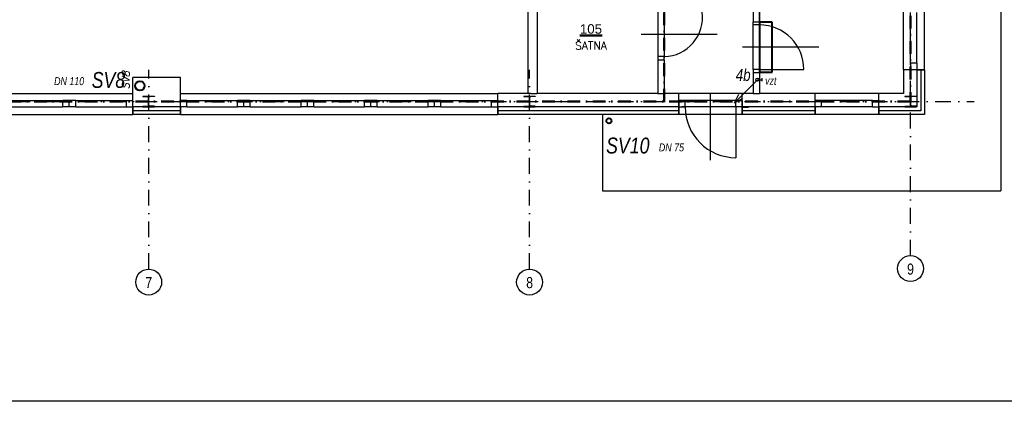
# Model space of a CAD drawing. Header units: millimetres. Extents: x 6435372 to 7248404, y 1559872 to 1886246.
# Tile 160 of 208: x 6897997 to 6913506, y 1756439 to 1762444. Entities that reach past the tile are written whole.
import ezdxf
from ezdxf.enums import TextEntityAlignment as Align

# ---------------------------------------------------------------- set-up
doc = ezdxf.new("R2010")
doc.units = ezdxf.units.MM
doc.linetypes.add('DASHDOT', pattern=[1, 0.5, -0.25, 0, -0.25])
doc.linetypes.add('ČERCHOVANÁ', pattern=[1, 0.5, -0.25, 0, -0.25])
for name, color, linetype, lineweight in [('CKPOPISM', 8, 'Continuous', 50), ('CKPOPISM_POPIS', 8, 'Continuous', 25), ('požární úseky', 21, 'ČERCHOVANÁ', 50), ('UT_potrubí', 10, 'Continuous', 30), ('VZT', 130, 'Continuous', 40), ('ZTI-DEŠŤOVÁ-KANALIZACE', 210, 'KANALIZACE', 40), ('ZTI-SPLAŠKOVÁ KANALIZACE', 80, 'Continuous', 30), ('ZTI-SVODY', 31, 'KANALIZACE', 40)]:
    doc.layers.add(name, color=color, linetype=linetype, lineweight=lineweight)
for name, color, linetype in [('matrice DPS', 122, 'Continuous'), ('ZTI_KAN-POPIS', 7, 'Continuous'), ('ZTI_POPIS', 7, 'Continuous')]:
    doc.layers.add(name, color=color, linetype=linetype)
doc.styles.add('ARIAL', font='arial.ttf')
doc.styles.add('INDRA', font='ariali.ttf')
doc.styles.add('KURZIVA', font='italic__.ttf')
doc.styles.get("Standard").update_dxf_attribs({"font": 'romans.shx'})
doc.linetypes.add('IZOLACE_POLYSTYREN_EXPANDOVANY', pattern='A,1,[224,CADKON.SHX,S=0.01,R=0,X=-0.5,Y=-1.74],-2', length=3)
doc.linetypes.add('KANALIZACE', pattern='A,30,-3.5,["C",Standard,S=2.54,R=0,X=-3.81,Y=-1.27],-0.001', length=33.501)

# ---------------------------------------------------------------- blocks, each defined once
blk = doc.blocks.new('CK_S_EXT_HEAHEA180')
for p, q in [((-90, 85.5), (90, 85.5)), ((-90, 85.5), (-90, 76)), ((-90, 76), (-18, 76)), ((-3, -61), (-3, 61)), ((3, -61), (3, 61)), ((90, 76), (18, 76)), ((90, 85.5), (90, 76)), ((-90, -85.5), (-90, -76)), ((-90, -76), (-18, -76)), ((-90, -85.5), (90, -85.5)), ((90, -76), (18, -76)), ((90, -85.5), (90, -76))]:
    blk.add_line(p, q)
for centre, start, end in [((-18, 61), 0, 90), ((18, 61), 90, 180), ((-18, -61), 270, 0), ((18, -61), 180, 270)]:
    blk.add_arc(centre, 15, start, end)
blk = doc.blocks.new('CKBL2112015091141', base_point=(98521, 59179))

msp = doc.modelspace()

# ---------------------------------------------------------------- linework, layer by layer
at = {"layer": 'matrice DPS', "linetype": 'DASHDOT', "ltscale": 500}
for p, q in [((6912028.8, 1758731.7), (6912028.8, 1794158)), ((6900028.8, 1758519.1), (6900028.8, 1761658)), ((6906028.8, 1758519.1), (6906028.8, 1761658)), ((6891411.1, 1761158), (6913028.8, 1761158))]:
    msp.add_line(p, q, dxfattribs=at)
at = {"layer": 'matrice DPS', "ltscale": 500}
for p, q in [((6913448.8, 1769658), (6913448.8, 1759752.5)), ((6905998.8, 1765063), (6905998.8, 1761282.5)), ((6911918.8, 1761658), (6911918.8, 1764658)), ((6912248.8, 1761658), (6912248.8, 1764658)), ((6906148.8, 1762763), (6906148.8, 1761282.5)), ((6908048.8, 1762613), (6908048.8, 1761813)), ((6909548.8, 1762663), (6909548.8, 1762413)), ((6909648.8, 1762663), (6909648.8, 1762413)), ((6909648.8, 1761813), (6909648.8, 1762613)), ((6908048.8, 1762563), (6908048.8, 1761863)), ((6908148.8, 1762563), (6908148.8, 1761863)), ((6912028.8, 1761758), (6912028.8, 1762558)), ((6912128.8, 1761758), (6912128.8, 1762558)), ((6909548.8, 1762413), (6909648.8, 1762413)), ((6909548.8, 1762363), (6909548.8, 1762413)), ((6909548.8, 1762413), (6909648.8, 1762413)), ((6909548.8, 1761663), (6909548.8, 1762363)), ((6909648.8, 1762363), (6909548.8, 1762363)), ((6909648.8, 1762413), (6909648.8, 1762363)), ((6909648.8, 1761663), (6909648.8, 1762363)), ((6908984.8, 1762213), (6907784.8, 1762213)), ((6910584.8, 1762013), (6909384.8, 1762013)), ((6908148.8, 1761863), (6908048.8, 1761863)), ((6908048.8, 1761863), (6908048.8, 1761813)), ((6908148.8, 1761813), (6908148.8, 1761863)), ((6908048.8, 1761813), (6908148.8, 1761813)), ((6908048.8, 1761813), (6908148.8, 1761813)), ((6908048.8, 1761813), (6908048.8, 1761282.5)), ((6908148.8, 1761813), (6908148.8, 1761282.5)), ((6912128.8, 1761758), (6912028.8, 1761758)), ((6912028.8, 1761758), (6912028.8, 1761658)), ((6912128.8, 1761758), (6912128.8, 1761658)), ((6900528.8, 1761532.5), (6899778.8, 1761532.5)), ((6899778.8, 1761282.5), (6899778.8, 1761532.5)), ((6900528.8, 1761282.5), (6900528.8, 1761532.5)), ((6909648.8, 1761663), (6909548.8, 1761663)), ((6909548.8, 1761663), (6909548.8, 1761613)), ((6909548.8, 1761613), (6909648.8, 1761613)), ((6909548.8, 1761613), (6909648.8, 1761613)), ((6909548.8, 1761613), (6909548.8, 1761282.5)), ((6909648.8, 1761613), (6909648.8, 1761663)), ((6909648.8, 1761663), (6910348.8, 1761663)), ((6909648.8, 1761613), (6909648.8, 1761282.5)), ((6911918.8, 1761658), (6911918.8, 1761282.5)), ((6912248.8, 1761658), (6911918.8, 1761658)), ((6912128.8, 1761658), (6912028.8, 1761658)), ((6912128.8, 1761658), (6912128.8, 1761072.5)), ((6912128.8, 1761658), (6912248.8, 1761658)), ((6912248.8, 1761658), (6912248.8, 1760952.5)), ((6895778.8, 1761282.5), (6899778.8, 1761282.5)), ((6899778.8, 1760952.5), (6899778.8, 1761282.5)), ((6900028.8, 1761062.5), (6900028.8, 1761253.5)), ((6900528.8, 1761282.5), (6905528.8, 1761282.5)), ((6900528.8, 1760952.5), (6900528.8, 1761282.5)), ((6905528.8, 1760952.5), (6905528.8, 1761282.5)), ((6906048.8, 1761282.5), (6905528.8, 1761282.5)), ((6906028.8, 1761062.5), (6906028.8, 1761253.5)), ((6906048.8, 1761282.5), (6906148.8, 1761282.5)), ((6908048.8, 1761282.5), (6906148.8, 1761282.5)), ((6908048.8, 1761282.5), (6908148.8, 1761282.5)), ((6908378.8, 1761282.5), (6908148.8, 1761282.5)), ((6909378.8, 1761282.5), (6908378.8, 1761282.5)), ((6908378.8, 1760952.5), (6908378.8, 1761282.5)), ((6908878.8, 1760232.9), (6908878.8, 1761272.5)), ((6909378.8, 1760952.5), (6909378.8, 1761282.5)), ((6909548.8, 1761282.5), (6909378.8, 1761282.5)), ((6909548.8, 1761282.5), (6909648.8, 1761282.5)), ((6910528.8, 1761282.5), (6909648.8, 1761282.5)), ((6911528.8, 1761282.5), (6910528.8, 1761282.5)), ((6910528.8, 1760952.5), (6910528.8, 1761282.5)), ((6911918.8, 1761282.5), (6911528.8, 1761282.5)), ((6911528.8, 1760952.5), (6911528.8, 1761282.5)), ((6912028.8, 1761062.5), (6912028.8, 1761253.5)), ((6897878.8, 1761172.5), (6898678.8, 1761172.5)), ((6897878.8, 1761072.5), (6898678.8, 1761072.5)), ((6898778.8, 1761172.5), (6898678.8, 1761172.5)), ((6898678.8, 1761072.5), (6898678.8, 1761172.5)), ((6898778.8, 1761072.5), (6898678.8, 1761072.5)), ((6898778.8, 1761072.5), (6898778.8, 1761172.5)), ((6898878.8, 1761172.5), (6898778.8, 1761172.5)), ((6898878.8, 1761072.5), (6898778.8, 1761072.5)), ((6898878.8, 1761172.5), (6899678.8, 1761172.5)), ((6898878.8, 1761072.5), (6898878.8, 1761172.5)), ((6898878.8, 1761072.5), (6899678.8, 1761072.5)), ((6899678.8, 1761072.5), (6899678.8, 1761172.5)), ((6899678.8, 1761172.5), (6899778.8, 1761172.5)), ((6899678.8, 1761072.5), (6899778.8, 1761072.5)), ((6899778.8, 1761072.5), (6899778.8, 1761172.5)), ((6900528.8, 1761072.5), (6899778.8, 1761072.5)), ((6899778.8, 1761072.5), (6899778.8, 1760952.5)), ((6899928.8, 1761158), (6900128.8, 1761158)), ((6900628.8, 1761172.5), (6900528.8, 1761172.5)), ((6900528.8, 1761072.5), (6900528.8, 1761172.5)), ((6900628.8, 1761072.5), (6900528.8, 1761072.5)), ((6900528.8, 1761072.5), (6900528.8, 1760952.5)), ((6900628.8, 1761172.5), (6901428.8, 1761172.5)), ((6900628.8, 1761072.5), (6900628.8, 1761172.5)), ((6900628.8, 1761072.5), (6901428.8, 1761072.5)), ((6901528.8, 1761172.5), (6901428.8, 1761172.5)), ((6901428.8, 1761072.5), (6901428.8, 1761172.5)), ((6901528.8, 1761072.5), (6901428.8, 1761072.5)), ((6901528.8, 1761072.5), (6901528.8, 1761172.5)), ((6901628.8, 1761172.5), (6901528.8, 1761172.5)), ((6901628.8, 1761072.5), (6901528.8, 1761072.5)), ((6901628.8, 1761172.5), (6902428.8, 1761172.5)), ((6901628.8, 1761072.5), (6901628.8, 1761172.5)), ((6901628.8, 1761072.5), (6902428.8, 1761072.5)), ((6902528.8, 1761172.5), (6902428.8, 1761172.5)), ((6902428.8, 1761072.5), (6902428.8, 1761172.5)), ((6902528.8, 1761072.5), (6902428.8, 1761072.5)), ((6902528.8, 1761072.5), (6902528.8, 1761172.5)), ((6902628.8, 1761172.5), (6902528.8, 1761172.5)), ((6902628.8, 1761072.5), (6902528.8, 1761072.5)), ((6902628.8, 1761172.5), (6903428.8, 1761172.5)), ((6902628.8, 1761072.5), (6902628.8, 1761172.5)), ((6902628.8, 1761072.5), (6903428.8, 1761072.5)), ((6903528.8, 1761172.5), (6903428.8, 1761172.5)), ((6903428.8, 1761072.5), (6903428.8, 1761172.5)), ((6903528.8, 1761072.5), (6903428.8, 1761072.5)), ((6903528.8, 1761072.5), (6903528.8, 1761172.5)), ((6903628.8, 1761172.5), (6903528.8, 1761172.5)), ((6903628.8, 1761072.5), (6903528.8, 1761072.5)), ((6903628.8, 1761172.5), (6904428.8, 1761172.5)), ((6903628.8, 1761072.5), (6903628.8, 1761172.5)), ((6903628.8, 1761072.5), (6904428.8, 1761072.5)), ((6904528.8, 1761172.5), (6904428.8, 1761172.5)), ((6904428.8, 1761072.5), (6904428.8, 1761172.5)), ((6904528.8, 1761072.5), (6904428.8, 1761072.5)), ((6904528.8, 1761072.5), (6904528.8, 1761172.5)), ((6904628.8, 1761172.5), (6904528.8, 1761172.5)), ((6904628.8, 1761072.5), (6904528.8, 1761072.5)), ((6904628.8, 1761172.5), (6905428.8, 1761172.5)), ((6904628.8, 1761072.5), (6904628.8, 1761172.5)), ((6904628.8, 1761072.5), (6905428.8, 1761072.5)), ((6905428.8, 1761072.5), (6905428.8, 1761172.5)), ((6905428.8, 1761172.5), (6905528.8, 1761172.5)), ((6905428.8, 1761072.5), (6905528.8, 1761072.5)), ((6905528.8, 1761072.5), (6905528.8, 1761172.5)), ((6908378.8, 1761072.5), (6905528.8, 1761072.5)), ((6905528.8, 1761072.5), (6905528.8, 1760952.5)), ((6905928.8, 1761158), (6906128.8, 1761158)), ((6908478.8, 1761172.5), (6908378.8, 1761172.5)), ((6908378.8, 1761172.5), (6908378.8, 1761072.5)), ((6908378.8, 1761072.5), (6908478.8, 1761072.5)), ((6908378.8, 1761072.5), (6908378.8, 1760952.5)), ((6909328.8, 1761072.5), (6908428.8, 1761072.5)), ((6909278.8, 1761172.5), (6908478.8, 1761172.5)), ((6908478.8, 1761072.5), (6908478.8, 1761172.5)), ((6909278.8, 1761072.5), (6908478.8, 1761072.5)), ((6909278.8, 1761072.5), (6909278.8, 1761172.5)), ((6909278.8, 1761172.5), (6909378.8, 1761172.5)), ((6909378.8, 1761072.5), (6909278.8, 1761072.5)), ((6909278.8, 1761072.5), (6909278.8, 1760272.5)), ((6909378.8, 1761172.5), (6909378.8, 1761072.5)), ((6910528.8, 1761072.5), (6909378.8, 1761072.5)), ((6909378.8, 1761072.5), (6909378.8, 1760952.5)), ((6909378.8, 1761067.5), (6909478.8, 1761067.5)), ((6910628.8, 1761172.5), (6910528.8, 1761172.5)), ((6910528.8, 1761072.5), (6910528.8, 1761172.5)), ((6910628.8, 1761072.5), (6910528.8, 1761072.5)), ((6910528.8, 1761072.5), (6910528.8, 1760952.5)), ((6911428.8, 1761172.5), (6910628.8, 1761172.5)), ((6910628.8, 1761072.5), (6910628.8, 1761172.5)), ((6911428.8, 1761072.5), (6910628.8, 1761072.5)), ((6911428.8, 1761072.5), (6911428.8, 1761172.5)), ((6911428.8, 1761172.5), (6911528.8, 1761172.5)), ((6911428.8, 1761072.5), (6911528.8, 1761072.5)), ((6911528.8, 1761072.5), (6911528.8, 1761172.5)), ((6912128.8, 1761072.5), (6911528.8, 1761072.5)), ((6911528.8, 1761072.5), (6911528.8, 1760952.5)), ((6911928.8, 1761158), (6912128.8, 1761158)), ((6895778.8, 1760952.5), (6899778.8, 1760952.5)), ((6900528.8, 1760952.5), (6899778.8, 1760952.5)), ((6900528.8, 1760952.5), (6905528.8, 1760952.5)), ((6908378.8, 1760952.5), (6905528.8, 1760952.5)), ((6907178.8, 1760952.5), (6907178.8, 1759752.5)), ((6909378.8, 1760952.5), (6908378.8, 1760952.5)), ((6910528.8, 1760952.5), (6909378.8, 1760952.5)), ((6911528.8, 1760952.5), (6910528.8, 1760952.5)), ((6912248.8, 1760952.5), (6911528.8, 1760952.5)), ((6907178.8, 1759752.5), (6913448.8, 1759752.5))]:
    msp.add_line(p, q, dxfattribs=at)
at = {"layer": 'matrice DPS', "linetype": 'IZOLACE_POLYSTYREN_EXPANDOVANY', "ltscale": 500}
for points in [[(6912188.8, 1761658), (6912188.8, 1761012.5), (6911528.8, 1761012.5)], [(6900528.8, 1761012.5), (6899778.8, 1761012.5)], [(6908378.8, 1761012.5), (6905528.8, 1761012.5)], [(6910528.8, 1761012.5), (6909378.8, 1761012.5)]]:
    msp.add_lwpolyline(points, dxfattribs=at)
at = {"layer": 'matrice DPS', "ltscale": 500}
msp.add_circle((6899889.9, 1761404.6), 75, dxfattribs=at)
at = {"layer": 'matrice DPS'}
for centre in [(6912028.8, 1758527.8), (6900028.8, 1758315.2), (6906028.8, 1758315.2)]:
    msp.add_circle(centre, 203.9, dxfattribs=at)
at = {"layer": 'matrice DPS', "ltscale": 500}
for centre, radius, start, end in [((6908133.2, 1762483.6), 620.7, 271.44332, 7.35409), ((6909648.8, 1761663), 700, 0, 90), ((6909278.8, 1761072.5), 800, 180, 270)]:
    msp.add_arc(centre, radius, start, end, dxfattribs=at)
at = {"layer": 'požární úseky', "ltscale": 400}
for p, q in [((6912028.8, 1770908), (6912025.8, 1761158)), ((6908148.8, 1761158), (6908148.8, 1762834.6)), ((6912025.8, 1761158), (6895528.8, 1761158))]:
    msp.add_line(p, q, dxfattribs=at)
at = {"layer": 'UT_potrubí', "ltscale": 400}
msp.add_lwpolyline([(6926827.1, 1786138.6), (6926827.1, 1756438.6), (6866827.1, 1756438.6), (6866827.1, 1786138.6)], close=True, dxfattribs=at)
at = {"layer": 'VZT'}
for p, q in [((6909648.8, 1762408), (6909648.8, 1761618)), ((6909848.8, 1762408), (6909648.8, 1762408)), ((6909848.8, 1761618), (6909848.8, 1762408)), ((6909648.8, 1761618), (6909848.8, 1761618))]:
    msp.add_line(p, q, dxfattribs=at)
at = {"layer": 'ZTI-DEŠŤOVÁ-KANALIZACE', "ltscale": 400}
for centre, radius in [((6899889.9, 1761404.6), 75), ((6907278.8, 1760852.5), 40)]:
    msp.add_circle(centre, radius, dxfattribs=at)
at = {"layer": 'ZTI-SPLAŠKOVÁ KANALIZACE', "ltscale": 400}
for p, q in [((6909692.5, 1761475.3), (6909692.5, 1761524.2)), ((6909616.5, 1761499.7), (6909692.5, 1761499.7))]:
    msp.add_line(p, q, dxfattribs=at)
msp.add_circle((6909616.5, 1761499.7), 25, dxfattribs=at)
at = {"layer": 'ZTI_KAN-POPIS', "ltscale": 400}
for p, q in [((6909616.5, 1761499.7), (6909255.5, 1761138.6)), ((6909255.5, 1761138.6), (6909326.9, 1761272.1)), ((6909255.5, 1761138.6), (6909389, 1761210.1))]:
    msp.add_line(p, q, dxfattribs=at)

# ---------------------------------------------------------------- block references
at = {"layer": 'matrice DPS', "ltscale": 500}
ref = msp.add_blockref('CKBL2112015091141', (6906995.4, 1761973.9), dxfattribs=dict(at, xscale=0.5, yscale=0.5, zscale=0.5))
ref.add_attrib('JMENO', 'ŠATNA', dxfattribs={"layer": 'CKPOPISM_POPIS', "height": 125}).set_placement((6906995.4, 1761973.9), align=Align.CENTER)
ref.add_attrib('CISLO', '%%U105', dxfattribs={"layer": 'CKPOPISM', "height": 150, "style": 'ARIAL'}).set_placement((6906995.4, 1762223.9), align=Align.CENTER)
for p in [(6900028.8, 1761158), (6906028.8, 1761158), (6912028.8, 1761158)]:
    msp.add_blockref('CK_S_EXT_HEAHEA180', p, dxfattribs=at)

# ---------------------------------------------------------------- texts
at = {"layer": 'matrice DPS', "ltscale": 500, "style": 'KURZIVA'}
msp.add_text('SV8', height=115, rotation=90, dxfattribs=at).set_placement((6899725, 1761349.2))
at = {"layer": 'matrice DPS', "style": 'ARIAL', "width": 0.8}
for s, p in [('9', (6912028.8, 1758519.3)), ('7', (6900028.8, 1758306.7)), ('8', (6906028.8, 1758306.7))]:
    msp.add_text(s, height=175, dxfattribs=at).set_placement(p, align=Align.MIDDLE)
at = {"layer": 'ZTI-DEŠŤOVÁ-KANALIZACE', "ltscale": 400, "style": 'INDRA', "width": 0.8}
for s, p in [('SV8', (6899130.8, 1761370.9)), ('SV10', (6907233.8, 1760338.7))]:
    msp.add_text(s, height=250, dxfattribs=at).set_placement(p)
at = {"layer": 'ZTI-SVODY', "ltscale": 50, "style": 'INDRA', "width": 0.8}
msp.add_text('4b', height=187.5, dxfattribs=at).set_placement((6909276.6, 1761481.6))
at = {"layer": 'ZTI_KAN-POPIS', "ltscale": 400, "style": 'INDRA', "width": 0.8}
msp.add_text('vzt', height=125, rotation=359.15275, dxfattribs=at).set_placement((6909737.5, 1761422))
at = {"layer": 'ZTI_POPIS', "linetype": 'Continuous', "style": 'INDRA', "width": 0.8}
for s, p in [('DN 110', (6898539.2, 1761415.2)), ('DN 75', (6908065, 1760371.8))]:
    msp.add_text(s, height=125, dxfattribs=at).set_placement(p)

doc.saveas('drawing.dxf')
